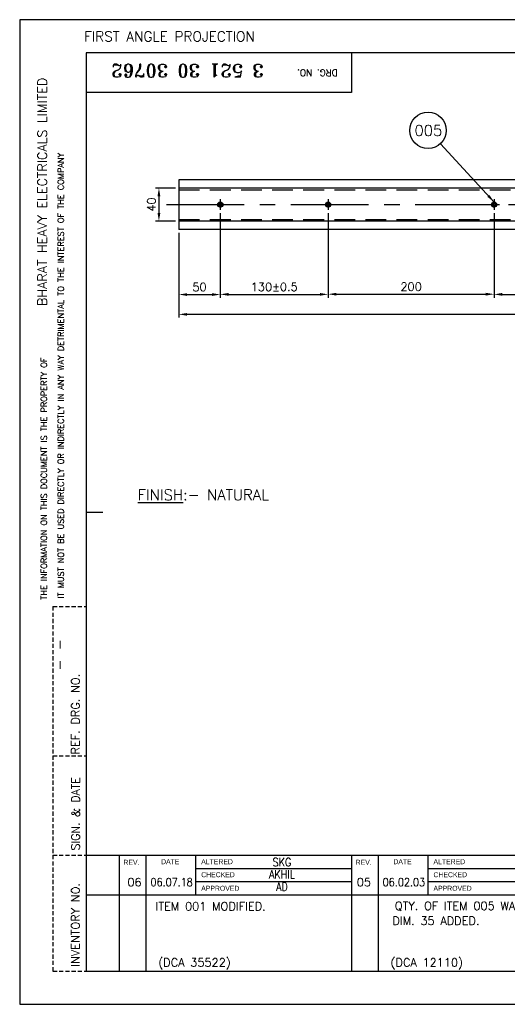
# Model space of a CAD drawing. Extents: x 10867 to 12547, y -210 to 978.
# Tile 1 of 7: x 10867 to 11455, y -210 to 978. Entities that reach past the tile are written whole.
import ezdxf
from ezdxf.enums import TextEntityAlignment as Align

# ---------------------------------------------------------------- set-up
doc = ezdxf.new("R2010")
doc.units = 0
doc.header["$LTSCALE"] = 5
doc.header["$MEASUREMENT"] = 0
doc.header["$PDMODE"] = 66
doc.header["$PDSIZE"] = -2
for name, pattern in [('CENTER', [2, 1.25, -0.25, 0.25, -0.25]), ('DASHDOTX2', [2, 1, -0.5, 0, -0.5]), ('HIDDEN', [0.375, 0.25, -0.125])]:
    doc.linetypes.add(name, pattern=pattern)
doc.layers.get('0').update_dxf_attribs({"linetype": 'CONTINUOUS'})
doc.layers.get('DEFPOINTS').update_dxf_attribs({"linetype": 'CONTINUOUS'})
for name, color, linetype in [('2', 4, 'HIDDEN'), ('3', 1, 'CONTINUOUS'), ('5', 2, 'DASHDOTX2'), ('6', 6, 'CONTINUOUS'), ('CEN', 3, 'CENTER'), ('TEXT', 3, 'CONTINUOUS')]:
    doc.layers.add(name, color=color, linetype=linetype)
doc.styles.add('ROMAND', font='romand', dxfattribs={"height": 3})
doc.styles.add('ROMANS', font='romans.shx')
doc.styles.add('ROMANT', font='romant.shx')
doc.dimstyles.new('RAJESH', dxfattribs={"dimscale": 4, "dimtxt": 2.5, "dimasz": 2.5, "dimexe": 1, "dimexo": 1, "dimgap": 1, "dimtad": 1, "dimdec": 0, "dimzin": 9, "dimdsep": 46, "dimtxsty": 'ROMANS', "dimcen": 0, "dimclrd": 1, "dimclre": 1, "dimclrt": 2, "dimadec": 0, "dimazin": 0, "dimtfac": 1, "dimtdec": 0, "dimtofl": 0, "dimtmove": 0, "dimatfit": 3, "dimfxl": 0, "dimtolj": 1, "dimtzin": 9, "dimarcsym": 0})

# ---------------------------------------------------------------- blocks, each defined once
blk = doc.blocks.new('A3')
for p, q in [((0, 297), (0, 0)), ((420, 297), (0, 297)), ((410, 287), (20, 287)), ((20, 287), (20, 10)), ((100, 287), (100, 275)), ((100, 275), (20, 275)), ((20, 148.5), (25, 148.5)), ((20, 45), (170, 45)), ((30, 45), (30, 10)), ((38, 45), (38, 10)), ((53, 45), (53, 33)), ((100, 45), (100, 10)), ((108, 45), (108, 10)), ((123, 45), (123, 33)), ((53, 41), (100, 41)), ((123, 41), (170, 41)), ((53, 37), (100, 37)), ((123, 37), (170, 37)), ((20, 33), (170, 33)), ((20, 10), (410, 10)), ((0, 0), (420, 0))]:
    blk.add_line(p, q)
at = {"linetype": 'HIDDEN'}
for p, q in [((10, 120), (20, 120)), ((10, 120), (10, 10)), ((10, 75), (20, 75)), ((10, 45), (20, 45)), ((10, 10), (20, 10))]:
    blk.add_line(p, q, dxfattribs=at)
at = {"style": 'ROMANS'}
for p in [(10.85, 110.2), (10.85, 103.98)]:
    blk.add_text('-', height=3, rotation=270, dxfattribs=at).set_placement(p)
at = {"color": 7, "style": 'ROMANS', "width": 1.3}
blk.add_attdef('DRG_NO', (81.19, 282.79), '', height=3.5, rotation=180, dxfattribs=at)
at = {"style": 'ROMANS'}
for tag, p, width in [('SHTNO', (13.59, 112.8), 0.8), ('REV_NO', (13.61, 103.51), 0.8), ('DRG_NO', (13.69, 75.16), 0.9)]:
    blk.add_attdef(tag, p, '', height=2.8, rotation=90, dxfattribs=dict(at, width=width))
at = {"color": 7, "style": 'ROMANS'}
for tag, p, height in [('PRODUCT', (309.08, 74.12), 4), ('DRN_SIGN', (366.75, 58.08), 1), ('CHD_SIGN', (366.79, 52.11), 1), ('APP_SIGN', (367.44, 46.31), 1), ('TITLE1', (257.16, 20), 3.5), ('TITLE2', (256.85, 13.78), 3.5)]:
    blk.add_attdef(tag, p, '', height=height, dxfattribs=at)
for tag, height, p in [('DRN_BY', 2, (352.45, 59.46)), ('DRN_DATE', 1.5, (390.7, 59.56)), ('CHD_BY', 2, (352.45, 53.45)), ('CHD_DATE', 1.5, (390.61, 54.05)), ('NOVAR', 2.5, (403.98, 50.51)), ('APP_BY', 2, (352.45, 47.45)), ('APP_DATE', 1.5, (390.61, 47.55)), ('REFTOASSY', 2.5, (357.12, 34.38)), ('ITNO', 2.5, (390.34, 34.66)), ('SCALE', 2.5, (313.44, 34)), ('NOIT', 2.5, (404.46, 32.96)), ('REV_NO', 3.5, (404.11, 21.06)), ('SHTNO', 2.5, (364.94, 12.48)), ('NOSHT', 2.5, (406.97, 12.66))]:
    blk.add_attdef(tag, text='', height=height, dxfattribs=at).set_placement(p, align=Align.MIDDLE)
at = {"color": 7, "style": 'ROMANS', "width": 0.8}
blk.add_attdef('WEIGHT', text='', height=2.3, dxfattribs=at).set_placement((330.68, 33.75), align=Align.MIDDLE)
at = {"color": 7, "style": 'ROMANS', "width": 1.3}
blk.add_attdef('DRG_NO', (341.38, 19.21), '', height=3.5, dxfattribs=at)
at = {"layer": 'TEXT', "style": 'ROMAND'}
blk.add_text('FIRST ANGLE PROJECTION', height=3, dxfattribs=at).set_placement((19.42, 290.44))
for s, height, width, p, p2 in [('BHARAT HEAVY ELECTRICALS LIMITED', 2.8, 0.868356, (8.18, 210.6), (8.18, 279.49)), ('SIGN. & DATE', 2.5, 0.827058, (18.07, 46.43), (18.07, 68.49))]:
    blk.add_text(s, height=height, rotation=90, dxfattribs=dict(at, width=width)).set_placement(p, p2, align=Align.FIT)
for s, height, rotation, p in [('DRG. NO.', 2, 180, (95.82, 282.01)), ('IT MUST NOT BE USED DIRECTLY OR INDIRECTLY IN ANY WAY DETRIMENTAL TO THE INTEREST OF THE COMPANY', 1.8, 90, (13.27, 122.39)), ('THE INFORMATION ON THIS DOCUMENT IS THE PROPERTY OF', 1.8, 90, (8.2, 122.04)), ('REF. DRG. NO.', 2.5, 90, (18.05, 75.37)), ('INVENTORY NO. ', 2.5, 90, (18.05, 11.3))]:
    blk.add_text(s, height=height, rotation=rotation, dxfattribs=at).set_placement(p)
at = {"layer": 'TEXT'}
for s, p in [('REV.', (31.25, 42.09)), ('DATE', (42.61, 42.27)), ('ALTERED', (54.69, 42.27)), ('REV.', (101.25, 42.09)), ('DATE', (112.61, 42.27)), ('ALTERED', (124.69, 42.27)), ('CHECKED', (54.69, 38.35)), ('CHECKED', (124.69, 38.35)), ('APPROVED', (54.69, 34.25)), ('APPROVED', (124.69, 34.25))]:
    blk.add_text(s, height=1.5, dxfattribs=at).set_placement(p)
blk = doc.blocks.new('*D69')
at = {"layer": '3', "color": 1, "lineweight": -2}
for p, q in [((11055, 774.8), (11031, 774.8)), ((11035, 764.8), (11035, 744.8)), ((11055, 734.8), (11031, 734.8))]:
    blk.add_line(p, q, dxfattribs=at)
at = {"layer": '3', "color": 1}
for points in [[(11033.3, 764.8), (11036.7, 764.8), (11035, 774.8)], [(11033.3, 744.8), (11036.7, 744.8), (11035, 734.8)]]:
    blk.add_solid(points, dxfattribs=at)
at = {"layer": 'DEFPOINTS', "color": 0}
for p in [(11059, 774.8), (11035, 734.8), (11059, 734.8)]:
    blk.add_point(p, dxfattribs=at)
at = {"layer": '3', "color": 2, "insert": (11026, 754.8), "char_height": 10, "attachment_point": 5, "rotation": 90, "style": 'ROMANS'}
blk.add_mtext('\\A1;40', dxfattribs=at)
blk = doc.blocks.new('*D71')
at = {"layer": '3', "color": 1, "lineweight": -2}
for p, q in [((11059, 717.8), (11059, 618.4)), ((12134, 717.8), (12134, 618.4)), ((12124, 622.4), (11069, 622.4))]:
    blk.add_line(p, q, dxfattribs=at)
at = {"layer": '3', "color": 1}
for points in [[(11069, 624), (11069, 620.7), (11059, 622.4)], [(12124, 624), (12124, 620.7), (12134, 622.4)]]:
    blk.add_solid(points, dxfattribs=at)
at = {"layer": 'DEFPOINTS', "color": 0}
for p in [(11059, 721.8), (12134, 721.8), (11059, 622.4)]:
    blk.add_point(p, dxfattribs=at)
at = {"layer": '3', "color": 2, "insert": (11596.5, 631.4), "char_height": 10, "attachment_point": 5, "style": 'ROMANS'}
blk.add_mtext('\\A1;1075', dxfattribs=at)
blk = doc.blocks.new('*D76')
at = {"layer": '3', "color": 1, "lineweight": -2}
for p, q in [((11109, 744.3), (11109, 642.5)), ((11239, 744.3), (11239, 642.5)), ((11119, 646.5), (11229, 646.5))]:
    blk.add_line(p, q, dxfattribs=at)
at = {"layer": '3', "color": 1}
for points in [[(11119, 648.2), (11119, 644.8), (11109, 646.5)], [(11229, 648.2), (11229, 644.8), (11239, 646.5)]]:
    blk.add_solid(points, dxfattribs=at)
at = {"layer": 'DEFPOINTS', "color": 0}
for p in [(11109, 748.3), (11239, 748.3), (11239, 646.5)]:
    blk.add_point(p, dxfattribs=at)
at = {"layer": '3', "color": 2, "insert": (11174, 655.5), "char_height": 10, "attachment_point": 5, "style": 'ROMANS'}
blk.add_mtext('\\A1;130±0.5', dxfattribs=at)
blk = doc.blocks.new('*D78')
at = {"layer": '3', "color": 1, "lineweight": -2}
for p, q in [((11439, 741.3), (11439, 642.5)), ((11569, 744.3), (11569, 642.5)), ((11449, 646.5), (11559, 646.5))]:
    blk.add_line(p, q, dxfattribs=at)
at = {"layer": '3', "color": 1}
for points in [[(11449, 648.2), (11449, 644.8), (11439, 646.5)], [(11559, 648.2), (11559, 644.8), (11569, 646.5)]]:
    blk.add_solid(points, dxfattribs=at)
at = {"layer": 'DEFPOINTS', "color": 0}
for p in [(11439, 745.3), (11569, 748.3), (11569, 646.5)]:
    blk.add_point(p, dxfattribs=at)
at = {"layer": '3', "color": 2, "insert": (11504, 655.5), "char_height": 10, "attachment_point": 5, "style": 'ROMANS'}
blk.add_mtext('\\A1;130±0.5', dxfattribs=at)
blk = doc.blocks.new('*D86')
at = {"color": 1, "lineweight": -2}
for p, q in [((11109, 744.3), (11109, 642.3)), ((11059, 720.8), (11059, 642.3)), ((11069, 646.3), (11099, 646.3))]:
    blk.add_line(p, q, dxfattribs=at)
at = {"color": 1}
for points in [[(11069, 647.9), (11069, 644.6), (11059, 646.3)], [(11099, 647.9), (11099, 644.6), (11109, 646.3)]]:
    blk.add_solid(points, dxfattribs=at)
at = {"layer": 'DEFPOINTS', "color": 0}
for p in [(11109, 748.3), (11059, 724.8), (11109, 646.3)]:
    blk.add_point(p, dxfattribs=at)
at = {"color": 2, "insert": (11084, 655.3), "char_height": 10, "attachment_point": 5, "style": 'ROMANS'}
blk.add_mtext('\\A1;50', dxfattribs=at)
blk = doc.blocks.new('*D87')
at = {"color": 1, "lineweight": -2}
for p, q in [((11239, 744.3), (11239, 642.7)), ((11439, 744.3), (11439, 642.7)), ((11249, 646.7), (11429, 646.7))]:
    blk.add_line(p, q, dxfattribs=at)
at = {"color": 1}
for points in [[(11249, 648.4), (11249, 645), (11239, 646.7)], [(11429, 648.4), (11429, 645), (11439, 646.7)]]:
    blk.add_solid(points, dxfattribs=at)
at = {"layer": 'DEFPOINTS', "color": 0}
for p in [(11239, 748.3), (11439, 748.3), (11439, 646.7)]:
    blk.add_point(p, dxfattribs=at)
at = {"color": 2, "insert": (11339, 655.7), "char_height": 10, "attachment_point": 5, "style": 'ROMANS'}
blk.add_mtext('\\A1;200', dxfattribs=at)

msp = doc.modelspace()

# ---------------------------------------------------------------- linework, layer by layer
for p, q in [((11798, 784.8), (11059, 784.8)), ((11059, 784.8), (11059, 724.8)), ((12134, 774.8), (11059, 774.8)), ((12134, 734.8), (11059, 734.8)), ((11798, 724.8), (11059, 724.8))]:
    msp.add_line(p, q)
for centre in [(11109, 754.8), (11239, 754.8), (11439, 754.8)]:
    msp.add_circle(centre, 3.1)
at = {"ltscale": 0.5}
for centre, radius in [((11109, 754.8), 2), ((11109, 754.8), 1.5), ((11239, 754.8), 2), ((11239, 754.8), 1.5), ((11439, 754.8), 2), ((11439, 754.8), 1.5)]:
    msp.add_circle(centre, radius, dxfattribs=at)
at = {"layer": '2', "ltscale": 6}
for centre in [(11109, 754.8), (11239, 754.8), (11439, 754.8)]:
    msp.add_circle(centre, 3, dxfattribs=at)
at = {"layer": '3'}
msp.add_circle((11359.4, 844.4), 22, dxfattribs=at)
at = {"layer": '5', "linetype": 'HIDDEN', "ltscale": 20}
for p, q in [((11059, 772.8), (12134, 772.8)), ((11059, 736.8), (12134, 736.8))]:
    msp.add_line(p, q, dxfattribs=at)
at = {"layer": 'CEN'}
for p, q in [((11109, 761.3), (11109, 748.3)), ((11239, 761.3), (11239, 748.3)), ((11439, 761.3), (11439, 748.3)), ((11232.5, 754.8), (11245.5, 754.8)), ((11432.5, 754.8), (11445.5, 754.8))]:
    msp.add_line(p, q, dxfattribs=at)
at = {"layer": 'CEN', "ltscale": 15}
msp.add_line((11044, 754.8), (12145.9, 754.8), dxfattribs=at)

# ---------------------------------------------------------------- block references
at = {"xscale": 4, "yscale": 4, "zscale": 4}
msp.add_blockref('A3', (10867.2, -210.1), dxfattribs=at)

# ---------------------------------------------------------------- texts
at = {"layer": '6', "style": 'ROMANT'}
msp.add_text('3 521 30 30762', height=16, rotation=180, dxfattribs=at).set_placement((11069.5, 916.4), align=Align.MIDDLE)
at = {"layer": '6'}
for s, height, style, p in [('005', 13, 'ROMANT', (11359.8, 844.2)), ('%%UFINISH%%U:- NATURAL', 13, 'ROMANT', (11088.6, 404.6)), ('06', 10, 'ROMANS', (11005.6, -62.7)), ('05', 10, 'ROMANS', (11282.1, -62.7)), ('ITEM 001 MODIFIED.', 10, 'ROMANS', (11097.3, -91.8)), ('QTY. OF ITEM 005 WAS 007', 10, 'ROMANS', (11412.6, -91.8)), ('DIM. 35 ADDED.', 10, 'ROMANS', (11368.9, -109.3)), ('(DCA 35522)', 10, 'ROMANS', (11077.9, -160.3)), ('(DCA 12110)', 10, 'ROMANS', (11357.9, -160.3))]:
    msp.add_text(s, height=height, dxfattribs=dict(at, style=style)).set_placement(p, align=Align.MIDDLE)
at = {"layer": '6', "style": 'ROMANS', "width": 0.85}
for s, p in [('SKG', (11183.3, -38.5)), ('AKHIL', (11183.3, -53.4)), ('06.07.18', (11050.3, -62.7)), ('06.02.03', (11330.3, -62.7)), ('AD', (11183.3, -68.2))]:
    msp.add_text(s, height=10, dxfattribs=at).set_placement(p, align=Align.MIDDLE)

# ---------------------------------------------------------------- dimensions: what is measured, and where the dimension line sits
for base, p1, p2, picture, middle in [((11109, 646.3), (11059, 724.8), (11109, 748.3), '*D86', (11084, 655.3)), ((11439, 646.7), (11239, 748.3), (11439, 748.3), '*D87', (11339, 655.7))]:
    dim = msp.add_linear_dim(base=base, p1=p1, p2=p2, dimstyle='RAJESH')
    dim.commit()
    dim.dimension.update_dxf_attribs({"geometry": picture, "text_midpoint": middle})
at = {"layer": '3'}
dim = msp.add_linear_dim(base=(11035, 734.8), p1=(11059, 774.8), p2=(11059, 734.8), angle=90, dimstyle='RAJESH', dxfattribs=at)
dim.commit()
dim.dimension.update_dxf_attribs({"geometry": '*D69', "text_midpoint": (11026, 754.8)})
for base, p1, p2, picture, middle in [((11239, 646.5), (11109, 748.3), (11239, 748.3), '*D76', (11174, 655.5)), ((11569, 646.5), (11439, 745.3), (11569, 748.3), '*D78', (11504, 655.5))]:
    dim = msp.add_linear_dim(base=base, p1=p1, p2=p2, text='<>±0.5', dimstyle='RAJESH', dxfattribs=at)
    dim.commit()
    dim.dimension.update_dxf_attribs({"geometry": picture, "text_midpoint": middle})
dim = msp.add_linear_dim(base=(11059, 622.4), p1=(12134, 721.8), p2=(11059, 721.8), dimstyle='RAJESH', dxfattribs=at)
dim.commit()
dim.dimension.update_dxf_attribs({"geometry": '*D71', "text_midpoint": (11596.5, 631.4)})

# ---------------------------------------------------------------- leaders
msp.add_leader([(11439, 757.9), (11374.3, 828.2)], dimstyle='RAJESH', override={"dimgap": 1, "dimtad": 0})

doc.saveas('drawing.dxf')
